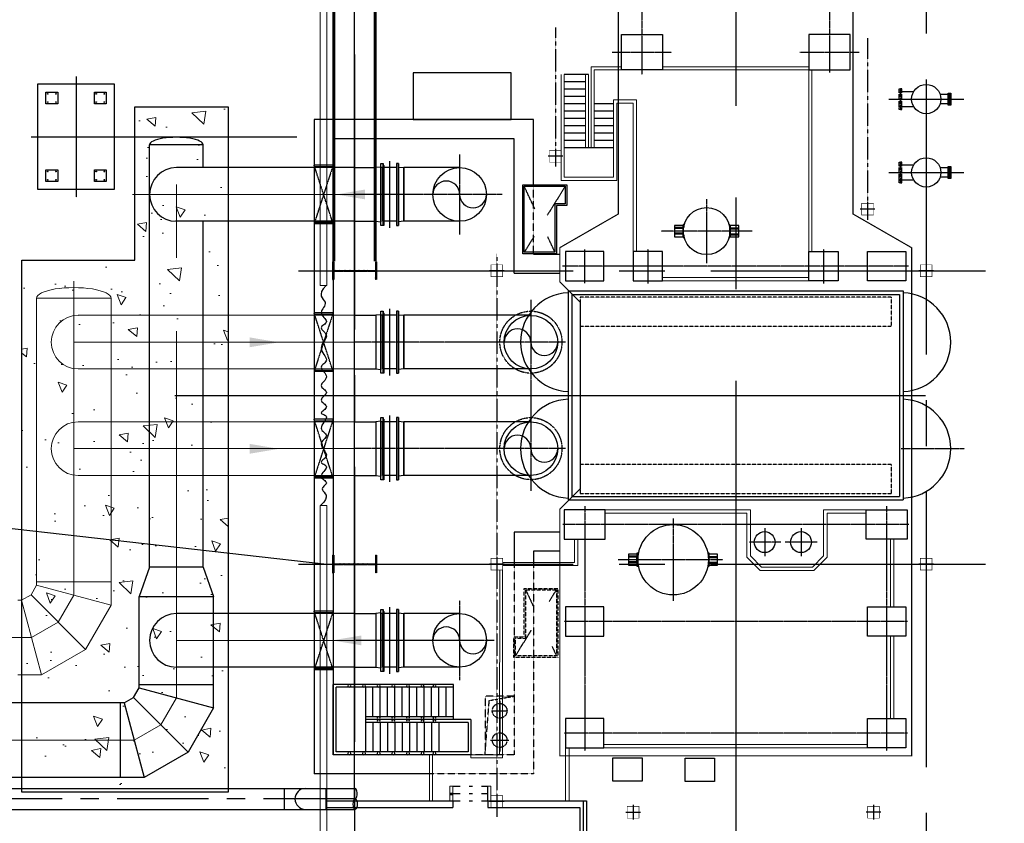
# Model space of a CAD drawing. Header units: inches. Extents: x -8998005 to 170525121, y -30058259 to 1575573.
# Tile 49 of 107: x -11422 to 22163, y 211666 to 239056. Entities that reach past the tile are written whole.
import ezdxf

# ---------------------------------------------------------------- set-up
doc = ezdxf.new("R2010")
doc.units = ezdxf.units.IN
doc.header["$LTSCALE"] = 5
doc.header["$MEASUREMENT"] = 0
for name, pattern in [('0', [0]), ('CENTER', [2, 1.25, -0.25, 0.25, -0.25]), ('CENTER2', [1.125, 0.75, -0.125, 0.125, -0.125]), ('DASHDOT', [1, 0.5, -0.25, 0, -0.25]), ('DASHED', [0.75, 0.5, -0.25]), ('GTCHAIN', [24, 16, -3.2, 1.6, -3.2]), ('HIDDEN', [0.375, 0.25, -0.125])]:
    doc.linetypes.add(name, pattern=pattern)
for name, color, linetype in [('0-7-COL', 2, 'CENTER'), ('ACW', 7, 'Continuous'), ('Aux_col', 1, 'Continuous'), ('BLDG', 3, 'Continuous'), ('CANAL', 4, 'Continuous'), ('CEN', 9, 'CENTER'), ('CENTER', 8, 'Continuous'), ('civil', 4, 'Continuous'), ('COL', 1, 'CENTER'), ('CW PIPE', 6, 'Continuous'), ('CWPIPE', 3, 'Continuous'), ('DIM', 7, 'Continuous'), ('Encasing', 36, 'Continuous'), ('EQP0', 1, 'Continuous'), ('EQUIP', 1, 'Continuous'), ('EQUPT', 4, '0'), ('GRID', 1, 'CENTER2'), ('HATCH', 8, 'Continuous'), ('PIPE', 1, 'Continuous'), ('PIPE LINE', 1, 'Continuous'), ('STR', 1, 'Continuous'), ('TG_Col', 2, 'Continuous')]:
    doc.layers.add(name, color=color, linetype=linetype)
doc.layers.add('wall', color=11, linetype='Continuous', lineweight=18)

# ---------------------------------------------------------------- blocks, each defined once
blk = doc.blocks.new('A$C5C0C65E7')
at = {"layer": 'Aux_col'}
for p, q in [((-125, 0), (125, 0)), ((0, 125), (0, -125))]:
    blk.add_line(p, q, dxfattribs=at)
at = {"layer": 'Aux_col', "const_width": 10, "flags": 128}
blk.add_lwpolyline([(-100, -100), (100, -100), (100, 100), (-100, 100)], close=True, dxfattribs=at)
blk = doc.blocks.new('A$C72AF697D')
at = {"layer": 'Aux_col', "xscale": 2, "yscale": 2, "zscale": 2}
blk.add_blockref('A$C5C0C65E7', (0, 0), dxfattribs=at)
blk = doc.blocks.new('A$C46F14D0A')
at = {"layer": 'Aux_col', "xscale": 2, "yscale": 2, "zscale": 2}
blk.add_blockref('A$C5C0C65E7', (0, 0), dxfattribs=at)
blk = doc.blocks.new('A$C2B282DB4')
at = {"layer": 'Aux_col'}
blk.add_blockref('A$C72AF697D', (0, 0), dxfattribs=at)
blk = doc.blocks.new('A$C04F01F62')
at = {"layer": 'DIM'}
blk.add_blockref('A$C2B282DB4', (0, 0), dxfattribs=at)
blk = doc.blocks.new('A$C45651DF3')
for p, q in [((1400, 0), (200, 0)), ((200, 0), (200, -4700)), ((1400, 0), (1400, -3600)), ((1300, -100), (300, -100)), ((300, -100), (300, -4600)), ((1300, -100), (1300, -3600)), ((1400, -600), (2600, -600)), ((1500, -600), (1500, -3600)), ((2500, -600), (2500, -4600)), ((2600, -600), (2600, -4700)), ((1500, -850), (2500, -850)), ((1300, -1100), (300, -1100)), ((1500, -1100), (2500, -1100)), ((1300, -1350), (300, -1350)), ((1300, -1600), (300, -1600)), ((1500, -1350), (2500, -1350)), ((1500, -1600), (2500, -1600)), ((1300, -1850), (300, -1850)), ((1500, -1850), (2500, -1850)), ((1300, -2100), (300, -2100)), ((1300, -2350), (300, -2350)), ((1500, -2100), (2500, -2100)), ((1500, -2350), (2500, -2350)), ((1300, -2600), (300, -2600)), ((1500, -2600), (2500, -2600)), ((1300, -2850), (300, -2850)), ((1500, -2850), (2500, -2850)), ((1300, -3100), (300, -3100)), ((1300, -3350), (300, -3350)), ((1500, -3100), (2500, -3100)), ((1500, -3350), (2500, -3350)), ((2500, -3600), (300, -3600)), ((200, -4700), (2600, -4700)), ((300, -4600), (2500, -4600))]:
    blk.add_line(p, q)
for centre in [(250, -1245), (1350, -1245), (1450, -1245), (2550, -1245), (250, -1650), (1350, -1650), (1450, -1650), (2550, -1650), (250, -2148), (1350, -2148), (1450, -2148), (2550, -2148), (250, -2648), (1350, -2648), (1450, -2648), (2550, -2648), (250, -3148), (1350, -3148), (1450, -3148), (2550, -3148), (250, -3648), (2550, -3648), (250, -4148), (2550, -4148)]:
    blk.add_circle(centre, 50)
blk = doc.blocks.new('A$C41E52089')
at = {"layer": 'COL'}
h = blk.add_hatch(dxfattribs=at)
h.set_pattern_fill('ANSI31', color=256, scale=100, style=0)
h.paths.add_polyline_path([(300, -710), (0, -710), (0, -750), (300, -750)])
h.paths.add_polyline_path([(0, -710), (-300, -710), (-300, -750), (0, -750)])
h.paths.add_polyline_path([(0, 0), (-13, 0), (-13, -710), (0, -710)])
h.paths.add_polyline_path([(0, 710), (-13, 710), (-13, 0), (0, 0)])
h.paths.add_polyline_path([(12, 0), (0, 0), (0, -710), (12, -710)])
h.paths.add_polyline_path([(12, 710), (0, 710), (0, 0), (12, 0)])
h.paths.add_polyline_path([(300, 750), (0, 750), (0, 710), (12, 710), (300, 710)])
h.paths.add_polyline_path([(0, 750), (-300, 750), (-300, 710), (0, 710)])
for p, q in [((-300, 750), (300, 750)), ((-300, 750), (-300, 710)), ((-300, 710), (300, 710)), ((-13, -710), (-13, 710)), ((12, -710), (12, 710)), ((300, 750), (300, 710)), ((-300, -710), (300, -710)), ((-300, -750), (-300, -710)), ((-300, -750), (300, -750)), ((300, -750), (300, -710))]:
    blk.add_line(p, q, dxfattribs=at)
at = {"layer": 'COL', "color": 2}
for p, q in [((0, -790), (0, 790)), ((123, 0), (-123, 0))]:
    blk.add_line(p, q, dxfattribs=at)
blk = doc.blocks.new('2')
at = {"layer": 'CENTER'}
for p, q in [((59380, 102696), (59380, 103247)), ((60380, 102660), (60380, 103284)), ((59041, 102972), (60771, 102972))]:
    blk.add_line(p, q, dxfattribs=at)
at = {"layer": 'EQP0', "linetype": 'DASHED'}
for p, q in [((58880, 103472), (58880, 102472)), ((59030, 102617), (58880, 103472)), ((58880, 102472), (60880, 102472)), ((60880, 102472), (59030, 102617))]:
    blk.add_line(p, q, dxfattribs=at)
for centre in [(59380, 102972), (60380, 102972)]:
    blk.add_circle(centre, 250, dxfattribs=at)
blk = doc.blocks.new('Single TG')
at = {"color": 2, "linetype": 'CENTER'}
for p, q in [((26065, -18350), (26065, -16199)), ((19850, -18105), (19850, -21599)), ((19850, -18105), (19850, -21599)), ((28650, -18099), (28650, -29900)), ((31960, -18137), (31960, -29847)), ((35760, -18137), (35760, -29847)), ((28029, -18850), (36361, -18850)), ((12550, -21812), (12550, -19788)), ((4999, -20800), (13240, -20800)), ((19261, -21000), (20439, -21000)), ((29250, -21226), (29250, -22316)), ((19850, -21608), (19850, -29911)), ((28770, -21770), (29731, -21770)), ((29250, -22455), (29250, -23545)), ((28770, -23000), (29731, -23000)), ((18650, -23439), (18650, -26540)), ((29850, -24437), (29850, -28005)), ((17558, -24990), (19742, -24990)), ((12550, -28212), (12550, -26188)), ((28443, -26130), (31257, -26130)), ((4999, -27200), (13308, -27200)), ((19261, -27000), (20439, -27000)), ((20420, -29150), (19280, -29150)), ((28029, -29150), (36361, -29150)), ((22435, -29800), (22435, -37000)), ((26065, -29800), (26065, -37000)), ((20993, -30985), (27507, -30985)), ((17400, -31965), (17400, -37000)), ((32600, -32233), (32600, -37000)), ((16039, -33415), (18761, -33415)), ((31239, -33415), (33961, -33415)), ((16400, -37730), (18400, -38380)), ((18400, -37730), (16400, -38380)), ((21435, -37730), (23435, -38380)), ((23435, -37730), (21435, -38380)), ((25065, -37730), (27065, -38380)), ((27065, -37730), (25065, -38380)), ((31600, -37730), (33600, -38380)), ((33600, -37730), (31600, -38380))]:
    blk.add_line(p, q, dxfattribs=at)
at = {"color": 7}
for p, q in [((20690, -18288), (27810, -18288)), ((20690, -29713), (20690, -18288)), ((20810, -18413), (27690, -18413)), ((20810, -29588), (20810, -18413)), ((27690, -29588), (27690, -18413)), ((27810, -29713), (27810, -18288)), ((20690, -29713), (27810, -29713)), ((20810, -29588), (27690, -29588))]:
    blk.add_line(p, q, dxfattribs=at)
at = {"color": 2, "linetype": 'CENTER', "ltscale": 2500}
blk.add_line((-1250, -24000), (40000, -24000), dxfattribs=at)
at = {"color": 2}
for p, q in [((14310, -28165), (14310, -28825)), ((14560, -28165), (14560, -28825)), ((14810, -28165), (14810, -28825)), ((15060, -28165), (15060, -28825)), ((15310, -28165), (15310, -28825)), ((15560, -28165), (15560, -28825)), ((15810, -28165), (15810, -29850)), ((13310, -29025), (13310, -29850)), ((13560, -29125), (13560, -29850)), ((13810, -29125), (13810, -29850)), ((14060, -29125), (14060, -29850)), ((14310, -29125), (14310, -29850)), ((14560, -29125), (14560, -29850)), ((14810, -29125), (14810, -29850)), ((15060, -29125), (15060, -29850)), ((15310, -29125), (15310, -29850)), ((15560, -29125), (15560, -29850))]:
    blk.add_line(p, q, dxfattribs=at)
at = {"color": 3}
for p, q in [((38065, -29085), (39800, -29085)), ((38065, -32450), (38065, -29085)), ((38295, -29315), (39800, -29315)), ((38295, -32450), (38295, -29315)), ((38065, -32450), (38295, -32450)), ((38065, -37940), (38065, -33650)), ((38065, -33650), (38295, -33650)), ((38295, -37940), (38295, -33650))]:
    blk.add_line(p, q, dxfattribs=at)
at = {"flags": 128}
for points in [[(18551, -23890), (18460, -23890), (18460, -24190), (18551, -24190)], [(18576, -24190), (18576, -23890), (18551, -23890), (18551, -24190), (18576, -24190)], [(18749, -23890), (18576, -23890)], [(18774, -24190), (18774, -23890), (18749, -23890), (18749, -24190), (18774, -24190)], [(18774, -24190), (18839, -24190), (18839, -23890), (18774, -23890)], [(18635, -24194), (18430, -24194), (18430, -24221)], [(18513, -24194), (18513, -24190)], [(18576, -24190), (18749, -24190)], [(18870, -24221), (18870, -24194), (18665, -24194)], [(18786, -24194), (18786, -24190)], [(29752, -24616), (29661, -24616), (29661, -24899)], [(29777, -24899), (29777, -24616), (29752, -24616), (29752, -24899), (29777, -24899)], [(29949, -24616), (29777, -24616)], [(29974, -24899), (29974, -24616), (29949, -24616), (29949, -24899), (29974, -24899)], [(30040, -24899), (30040, -24616), (29974, -24616)], [(29752, -24899), (29630, -24899), (29630, -24929), (29708, -24929)], [(29949, -24899), (29777, -24899)], [(29993, -24929), (30070, -24929), (30070, -24899), (29974, -24899)], [(18522, -25756), (18429, -25756), (18429, -25786), (18635, -25786)], [(18526, -25790), (18460, -25790), (18460, -26090), (18526, -26090)], [(18526, -25790), (18526, -26090), (18551, -26090), (18551, -25790), (18526, -25790)], [(18723, -25790), (18551, -25790)], [(18665, -25786), (18869, -25786), (18869, -25756), (18778, -25756)], [(18723, -25790), (18723, -26090), (18748, -26090), (18748, -25790), (18723, -25790)], [(18748, -26090), (18839, -26090), (18839, -25790), (18748, -25790)], [(18551, -26090), (18723, -26090)], [(29708, -27340), (29630, -27340), (29630, -27371), (29727, -27371)], [(29661, -27371), (29661, -27653), (29727, -27653)], [(29672, -27333), (29672, -27340)], [(29727, -27371), (29727, -27653), (29752, -27653), (29752, -27371), (29727, -27371)], [(29924, -27371), (29752, -27371)], [(29924, -27371), (29924, -27653), (29949, -27653), (29949, -27371), (29924, -27371)], [(29949, -27371), (30070, -27371), (30070, -27340), (29993, -27340)], [(29949, -27653), (30040, -27653), (30040, -27371)], [(30028, -27333), (30028, -27340)], [(29752, -27653), (29924, -27653)]]:
    blk.add_lwpolyline(points, dxfattribs=at)
at = {"linetype": 'GTCHAIN', "flags": 128}
blk.add_lwpolyline([(30000, -24929), (30000, -24930)], dxfattribs=at)
for centre, radius in [((29250, -21771), 356), ((29250, -23011), 356), ((18650, -24990), 800), ((29850, -26130), 1200)]:
    blk.add_circle(centre, radius)
at = {"linetype": 'HIDDEN'}
for centre in [(22435, -30985), (26065, -30985)]:
    blk.add_circle(centre, 1058, dxfattribs=at)
at = {"color": 4}
for centre in [(22435, -30985), (26065, -30985)]:
    blk.add_circle(centre, 914, dxfattribs=at)
at = {"color": 7}
for centre, start, end in [((22435, -18350), 2.1257, 177.8743), ((26065, -18350), 2.1257, 177.8743), ((22435, -29650), 182.1257, 357.8743), ((26065, -29650), 182.1257, 357.8743)]:
    blk.add_arc(centre, 1685, start, end, dxfattribs=at)
at = {"color": 4}
for centre, start, end in [((22435, -30528), 270, 90), ((26065, -30528), 270, 90), ((22435, -31442), 90, 270), ((26065, -31442), 90, 270)]:
    blk.add_arc(centre, 457, start, end, dxfattribs=at)
at = {"layer": '0-7-COL', "linetype": 'CENTER2', "ltscale": 4}
for p, q in [((24250, -43128), (24250, -17522)), ((17122, -29813), (18111, -30428)), ((19372, -30163), (18842, -30410)), ((31276, -30360), (30878, -30113)), ((32806, -30263), (33128, -30113)), ((17890, -30854), (17122, -31213)), ((18837, -30880), (19372, -31213)), ((30878, -31163), (31431, -30905)), ((33128, -31513), (32254, -30969)), ((15435, -48033), (15435, -38964)), ((13375, -46500), (17495, -46500))]:
    blk.add_line(p, q, dxfattribs=at)
at = {"layer": 'Aux_col', "color": 0}
blk.add_lwpolyline([(13250, -35000), (14850, -35000), (14850, -31654), (13250, -31654)], close=True, dxfattribs=at)
at = {"layer": 'BLDG'}
for p, q in [((16403, -36015), (16411, -36001)), ((16411, -36001), (18458, -36001)), ((18458, -36001), (18458, -36029)), ((21438, -36015), (21446, -36001)), ((21446, -36001), (23493, -36001)), ((23493, -36001), (23493, -36029)), ((25068, -36015), (25076, -36001)), ((25076, -36001), (27123, -36001)), ((27123, -36001), (27123, -36029)), ((31603, -36015), (31611, -36001)), ((31611, -36001), (33658, -36001)), ((33658, -36001), (33658, -36029))]:
    blk.add_line(p, q, dxfattribs=at)
at = {"layer": 'BLDG', "flags": 128}
for points in [[(17400, -35127), (17400, -35131)], [(18458, -35571), (18458, -35501), (16342, -35501), (16342, -35571), (18458, -35571)], [(16342, -35501), (18458, -35501)], [(16342, -35571), (18458, -35571)], [(16466, -35501), (16485, -35321), (18315, -35321), (18334, -35501)], [(16466, -35501), (18334, -35501)], [(18334, -35501), (16466, -35501)], [(18315, -35321), (16485, -35321)], [(18315, -35321), (16485, -35321)], [(16485, -35571), (16485, -36099)], [(18315, -35571), (18315, -36001)], [(23493, -35571), (23493, -35501), (21377, -35501), (21377, -35571), (23493, -35571)], [(21377, -35501), (23493, -35501)], [(21377, -35571), (23493, -35571)], [(21501, -35501), (21520, -35321), (23349, -35321), (23369, -35501)], [(21501, -35501), (23369, -35501)], [(23369, -35501), (21501, -35501)], [(23349, -35321), (21520, -35321)], [(23349, -35321), (21520, -35321)], [(21520, -35571), (21520, -36099)], [(23349, -35571), (23349, -36001)], [(27123, -35571), (27123, -35501), (25007, -35501), (25007, -35571), (27123, -35571)], [(25007, -35501), (27123, -35501)], [(25007, -35571), (27123, -35571)], [(25131, -35501), (25150, -35321), (26979, -35321), (26999, -35501)], [(25131, -35501), (26999, -35501)], [(26999, -35501), (25131, -35501)], [(26979, -35321), (25150, -35321)], [(26979, -35321), (25150, -35321)], [(25150, -35571), (25150, -36099)], [(26979, -35571), (26979, -36001)], [(33658, -35571), (33658, -35501), (31542, -35501), (31542, -35571), (33658, -35571)], [(31542, -35501), (33658, -35501)], [(31542, -35571), (33658, -35571)], [(31666, -35501), (31685, -35321), (33514, -35321), (33534, -35501)], [(31666, -35501), (33534, -35501)], [(33534, -35501), (31666, -35501)], [(33514, -35321), (31685, -35321)], [(33514, -35321), (31685, -35321)], [(31685, -35571), (31685, -36099)], [(33514, -35571), (33514, -36001)], [(18458, -36029), (16342, -36029)], [(18458, -36029), (18458, -36099), (16342, -36099), (16342, -36029), (18458, -36029)], [(18458, -36099), (16342, -36099)], [(16403, -36001), (16400, -36001)], [(16400, -36029), (16400, -36001), (16403, -36001)], [(16400, -36029), (18400, -36029)], [(18400, -36029), (16400, -36029)], [(16403, -36001), (16403, -36015)], [(16411, -36001), (18315, -36001)], [(16411, -36001), (18315, -36001)], [(18334, -36099), (16466, -36099), (18334, -36099)], [(16466, -36099), (16485, -36279), (18314, -36279), (18334, -36099)], [(16485, -36029), (16485, -36033), (18315, -36033), (18315, -36029), (16485, -36029), (18315, -36029)], [(18315, -36033), (16485, -36033)], [(23493, -36029), (21377, -36029)], [(23493, -36029), (23493, -36099), (21377, -36099), (21377, -36029), (23493, -36029)], [(23493, -36099), (21377, -36099)], [(21438, -36001), (21435, -36001)], [(21435, -36029), (21435, -36001), (21438, -36001)], [(21435, -36029), (23435, -36029)], [(23435, -36029), (21435, -36029)], [(21438, -36001), (21438, -36015)], [(21446, -36001), (23349, -36001)], [(21446, -36001), (23349, -36001)], [(23369, -36099), (21501, -36099), (23369, -36099)], [(21501, -36099), (21520, -36279), (23349, -36279), (23369, -36099)], [(21520, -36029), (21520, -36033), (23349, -36033), (23349, -36029), (21520, -36029), (23349, -36029)], [(23349, -36033), (21520, -36033)], [(27123, -36029), (25007, -36029)], [(27123, -36029), (27123, -36099), (25007, -36099), (25007, -36029), (27123, -36029)], [(27123, -36099), (25007, -36099)], [(25068, -36001), (25065, -36001)], [(25065, -36029), (25065, -36001), (25068, -36001)], [(25065, -36029), (27065, -36029)], [(27065, -36029), (25065, -36029)], [(25068, -36001), (25068, -36015)], [(25076, -36001), (26979, -36001)], [(25076, -36001), (26979, -36001)], [(26999, -36099), (25131, -36099), (26999, -36099)], [(25131, -36099), (25150, -36279), (26979, -36279), (26999, -36099)], [(25150, -36029), (25150, -36033), (26979, -36033), (26979, -36029), (25150, -36029), (26979, -36029)], [(26979, -36033), (25150, -36033)], [(33658, -36029), (31542, -36029)], [(33658, -36029), (33658, -36099), (31542, -36099), (31542, -36029), (33658, -36029)], [(33658, -36099), (31542, -36099)], [(31603, -36001), (31600, -36001)], [(31600, -36029), (31600, -36001), (31603, -36001)], [(31600, -36029), (33600, -36029)], [(33600, -36029), (31600, -36029)], [(31603, -36001), (31603, -36015)], [(31611, -36001), (33514, -36001)], [(31611, -36001), (33514, -36001)], [(33534, -36099), (31666, -36099), (33534, -36099)], [(31666, -36099), (31685, -36279), (33514, -36279), (33534, -36099)], [(31685, -36029), (31685, -36033), (33514, -36033), (33514, -36029), (31685, -36029), (33514, -36029)], [(33514, -36033), (31685, -36033)], [(16485, -36279), (18314, -36279)], [(21520, -36279), (23349, -36279)], [(25150, -36279), (26979, -36279)], [(31685, -36279), (33514, -36279)]]:
    blk.add_lwpolyline(points, dxfattribs=at)
at = {"layer": 'CENTER'}
for p, q in [((14150, -18780), (14150, -16220)), ((16650, -18780), (16650, -16220)), ((18536, -35800), (16264, -35800)), ((23571, -35800), (21299, -35800)), ((27201, -35800), (24929, -35800)), ((33736, -35800), (31464, -35800))]:
    blk.add_line(p, q, dxfattribs=at)
at = {"layer": 'civil', "color": 1}
for points in [[(13910, -45475), (14310, -45475), (14310, -45875), (13910, -45875)], [(16560, -45475), (16960, -45475), (16960, -45875), (16560, -45875)], [(13910, -47125), (14310, -47125), (14310, -47525), (13910, -47525)], [(16560, -47125), (16960, -47125), (16960, -47525), (16560, -47525)]]:
    blk.add_lwpolyline(points, close=True, dxfattribs=at)
for centre in [(13970, -45535), (14250, -45535), (16620, -45535), (16900, -45535), (13970, -45815), (14250, -45815), (16620, -45815), (16900, -45815), (13970, -47185), (14250, -47185), (16620, -47185), (16900, -47185), (13970, -47465), (14250, -47465), (16620, -47465), (16900, -47465)]:
    blk.add_circle(centre, 12, dxfattribs=at)
at = {"layer": 'CW PIPE', "color": 4, "linetype": 'Continuous'}
for p, q in [((21520, -30985), (21520, -35321)), ((23349, -30985), (23349, -35321)), ((25150, -30985), (25150, -35321)), ((26979, -30985), (26979, -35321)), ((21520, -37000), (21520, -36279)), ((23349, -37000), (23349, -36279)), ((25150, -37000), (25150, -36279)), ((26979, -37000), (26979, -36279))]:
    blk.add_line(p, q, dxfattribs=at)
at = {"layer": 'DIM'}
for points in [[(19350, -18200), (20350, -18200), (20350, -19500), (19350, -19500)], [(28150, -18150), (29150, -18150), (29150, -19550), (28150, -19550)], [(31460, -18200), (32460, -18200), (32460, -19500), (31460, -19500)], [(35260, -18200), (36260, -18200), (36260, -19500), (35260, -19500)], [(11950, -21500), (13150, -21500), (13150, -20100), (11950, -20100)], [(19350, -20500), (20350, -20500), (20350, -21500), (19350, -21500)], [(11950, -26500), (13150, -26500), (13150, -27900), (11950, -27900)], [(19350, -27500), (20350, -27500), (20350, -26500), (19350, -26500)], [(19350, -29800), (20350, -29800), (20350, -28500), (19350, -28500)], [(28150, -29850), (29150, -29850), (29150, -28450), (28150, -28450)], [(31460, -29800), (32460, -29800), (32460, -28500), (31460, -28500)], [(35260, -29800), (36260, -29800), (36260, -28500), (35260, -28500)]]:
    blk.add_lwpolyline(points, close=True, dxfattribs=at)
at = {"layer": 'EQP0'}
for p, q in [((13988, -16754), (13988, -17027)), ((14004, -16665), (14328, -16665)), ((14004, -16709), (14328, -16709)), ((14312, -16754), (14312, -17027)), ((16488, -16754), (16488, -17027)), ((16504, -16665), (16828, -16665)), ((16504, -16709), (16828, -16709)), ((16812, -16754), (16812, -17027)), ((19432, -30900), (19432, -30000)), ((20082, -31550), (20082, -30000)), ((28910, -30000), (28910, -31550)), ((29560, -30000), (29560, -30900)), ((14850, -30900), (14850, -38380)), ((17072, -30900), (14850, -30900)), ((19432, -30900), (19422, -30900)), ((29560, -30900), (29950, -30900)), ((20082, -31550), (15500, -31550)), ((15500, -31550), (15500, -37730)), ((28910, -31550), (29950, -31550)), ((36500, -34438), (36500, -37730)), ((37150, -34438), (37150, -38380)), ((15500, -37730), (36500, -37730)), ((16400, -37730), (16400, -38380)), ((16400, -37730), (16400, -38380)), ((16450, -38380), (16450, -37730)), ((18350, -38380), (18350, -37730)), ((18400, -37730), (18400, -38380)), ((18400, -37730), (18400, -38380)), ((21435, -37730), (21435, -38380)), ((21435, -37730), (21435, -38380)), ((21485, -38380), (21485, -37730)), ((23385, -38380), (23385, -37730)), ((23435, -37730), (23435, -38380)), ((23435, -37730), (23435, -38380)), ((25065, -37730), (25065, -38380)), ((25115, -38380), (25115, -37730)), ((27015, -38380), (27015, -37730)), ((27065, -37730), (27065, -38380)), ((31600, -37730), (31600, -38380)), ((31600, -37730), (31600, -38380)), ((31650, -38380), (31650, -37730)), ((33550, -38380), (33550, -37730)), ((33600, -37730), (33600, -38380)), ((33600, -37730), (33600, -38380)), ((14850, -38380), (37150, -38380))]:
    blk.add_line(p, q, dxfattribs=at)
at = {"layer": 'EQP0', "color": 1, "linetype": 'HIDDEN'}
for p, q in [((20900, -18700), (20900, -29300)), ((20900, -18700), (21900, -18700)), ((21900, -18700), (21900, -29300)), ((26600, -18700), (27600, -18700)), ((26600, -18700), (26600, -29300)), ((27600, -18700), (27600, -29300)), ((20900, -29300), (21900, -29300)), ((26600, -29300), (27600, -29300))]:
    blk.add_line(p, q, dxfattribs=at)
at = {"layer": 'EQP0', "linetype": 'HIDDEN', "ltscale": 2}
for p, q in [((19422, -30900), (17072, -30900)), ((29950, -30900), (37150, -30900)), ((37150, -30900), (37150, -34438)), ((29950, -31550), (36500, -31550)), ((36500, -31550), (36500, -34438))]:
    blk.add_line(p, q, dxfattribs=at)
at = {"layer": 'EQP0'}
for points in [[(13947, -16665), (14353, -16665), (14353, -16709), (13947, -16709)], [(13947, -16709), (14353, -16709), (14353, -16754), (13947, -16754)], [(16447, -16665), (16853, -16665), (16853, -16709), (16447, -16709)], [(16447, -16709), (16853, -16709), (16853, -16754), (16447, -16754)], [(37413, -25722), (36613, -25722), (36613, -24722), (37413, -24722)], [(37399, -28188), (36599, -28188), (36599, -27188), (37399, -27188)], [(13635, -45200), (17235, -45200), (17235, -47800), (13635, -47800)]]:
    blk.add_lwpolyline(points, close=True, dxfattribs=at)
for centre in [(14150, -17500), (16650, -17500)]:
    blk.add_circle(centre, 500, dxfattribs=at)
at = {"layer": 'EQP0', "color": 3, "linetype": 'ByBlock'}
for points in [[(17567, -36638), (17233, -36638), (17400, -37638)], [(32767, -36772), (32433, -36772), (32600, -37772)], [(22273, -40577), (22607, -40577), (22440, -39577)], [(25903, -40577), (26237, -40577), (26070, -39577)]]:
    blk.add_solid(points, dxfattribs=at)
at = {"layer": 'EQUIP'}
for p, q in [((17072, -31263), (17072, -29763)), ((17072, -29763), (17772, -29763)), ((17122, -31213), (17122, -29813)), ((17122, -29813), (17722, -29813)), ((17722, -29813), (17722, -30163)), ((17772, -29763), (17772, -30113)), ((17722, -30163), (19372, -30163)), ((17772, -30113), (19422, -30113)), ((19372, -30163), (19372, -31213)), ((19422, -30113), (19422, -31263)), ((19372, -31213), (17122, -31213)), ((19422, -31263), (17072, -31263))]:
    blk.add_line(p, q, dxfattribs=at)
at = {"layer": 'EQUIP', "linetype": 'HIDDEN'}
for p, q in [((30828, -30063), (33178, -30063)), ((30828, -31213), (30828, -30063)), ((30878, -30113), (33128, -30113)), ((30878, -31163), (30878, -30113)), ((33128, -30113), (33128, -31513)), ((33178, -30063), (33178, -31563)), ((32478, -31213), (30828, -31213)), ((32528, -31163), (30878, -31163)), ((32478, -31563), (32478, -31213)), ((32528, -31513), (32528, -31163)), ((33178, -31563), (32478, -31563)), ((33128, -31513), (32528, -31513))]:
    blk.add_line(p, q, dxfattribs=at)
at = {"layer": 'EQUPT', "linetype": 'Continuous', "const_width": 40, "flags": 128}
blk.add_lwpolyline([(36535, -18000), (19215, -18000), (18065, -20000), (4910, -20000), (4910, -28000), (18065, -28000), (19215, -30000), (20375, -30000), (21075, -29300), (27425, -29300), (28125, -30000), (36535, -30000), (36535, -18000)], dxfattribs=at)
at = {"layer": 'GRID', "linetype": 'CENTER2', "ltscale": 2500}
for p, q in [((30000, -38914), (30000, 6340)), ((20000, -38914), (20000, 1010)), ((-583, -17500), (60000, -17500)), ((-1437, -37000), (60000, -37000))]:
    blk.add_line(p, q, dxfattribs=at)
at = {"layer": 'GRID', "linetype": 'CENTER2', "ltscale": 2}
for p, q in [((12078, -19500), (18267, -19500)), ((11711, -30150), (16451, -30150)), ((19422, -32150), (38612, -32150))]:
    blk.add_line(p, q, dxfattribs=at)
at = {"layer": 'GRID', "linetype": 'CENTER2', "ltscale": 4}
blk.add_line((38065, -29200), (50991, -29200), dxfattribs=at)
at = {"layer": 'HATCH', "const_width": 50}
blk.add_lwpolyline([(37836, -33725, 1), (37836, -33675, 1)], format="xyb", close=True, dxfattribs=at)
at = {"layer": 'PIPE'}
blk.add_lwpolyline([(20500, -37963), (20615, -38068), (20713, -38125), (20796, -38143), (20867, -38134), (20927, -38105), (20980, -38068), (21029, -38032), (21074, -38007), (21119, -38000), (21164, -38009), (21208, -38029), (21252, -38056), (21296, -38086), (21339, -38112), (21383, -38132), (21425, -38139), (21468, -38132), (21510, -38112), (21550, -38083), (21590, -38051), (21628, -38018), (21665, -37990), (21699, -37970), (21732, -37962), (21762, -37970), (21790, -37990), (21817, -38018), (21842, -38051), (21868, -38083), (21893, -38112), (21919, -38132), (21946, -38139), (21975, -38132), (22006, -38112), (22038, -38083), (22073, -38051), (22109, -38018), (22148, -37990), (22188, -37970), (22231, -37962), (22275, -37970), (22322, -37990), (22370, -38018), (22421, -38051), (22472, -38083), (22525, -38112), (22578, -38132), (22633, -38139), (22688, -38132), (22743, -38112), (22797, -38083), (22851, -38051), (22902, -38018), (22950, -37990), (22996, -37970), (23037, -37962), (23074, -37970), (23108, -37990), (23139, -38018), (23168, -38051), (23197, -38083), (23226, -38112), (23256, -38132), (23288, -38139), (23323, -38132), (23361, -38112), (23401, -38083), (23442, -38051), (23485, -38018), (23528, -37990), (23571, -37970), (23614, -37962), (23656, -37970), (23697, -37990), (23736, -38018), (23775, -38051), (23812, -38083), (23848, -38112), (23882, -38132), (23915, -38139), (23946, -38132), (23975, -38112), (24004, -38083), (24032, -38051), (24060, -38018), (24089, -37990), (24118, -37970), (24148, -37962), (24179, -37970), (24211, -37990), (24244, -38018), (24277, -38051), (24310, -38083), (24343, -38112), (24376, -38132), (24407, -38139), (24437, -38132), (24466, -38112), (24494, -38083), (24521, -38051), (24549, -38018), (24577, -37990), (24605, -37970), (24635, -37962), (24665, -37970), (24696, -37990), (24727, -38018), (24757, -38051), (24785, -38083), (24811, -38112), (24835, -38132), (24854, -38139), (24870, -38132), (24882, -38112), (24894, -38083), (24906, -38051), (24919, -38018), (24936, -37990), (24958, -37970), (24987, -37962), (25023, -37970), (25066, -37990), (25113, -38018), (25164, -38051), (25216, -38083), (25267, -38112), (25317, -38132), (25363, -38139), (25404, -38132), (25441, -38112), (25474, -38083), (25505, -38051), (25533, -38018), (25562, -37990), (25590, -37970), (25619, -37962), (25650, -37970), (25682, -37990), (25717, -38018), (25753, -38051), (25791, -38083), (25831, -38112), (25873, -38132), (25916, -38139), (25961, -38132), (26008, -38112), (26054, -38083), (26101, -38051), (26148, -38018), (26193, -37990), (26237, -37970), (26279, -37962), (26318, -37970), (26355, -37990), (26389, -38018), (26420, -38051), (26450, -38083), (26476, -38112), (26501, -38132), (26523, -38139), (26543, -38132), (26562, -38112), (26581, -38083), (26599, -38051), (26619, -38018), (26641, -37990), (26666, -37970), (26694, -37962), (26727, -37970), (26763, -37990), (26801, -38018), (26842, -38051), (26883, -38083), (26923, -38112), (26963, -38132), (27001, -38139), (27035, -38132), (27067, -38112), (27097, -38083), (27126, -38051), (27153, -38018), (27179, -37990), (27205, -37970), (27231, -37962), (27258, -37970), (27285, -37989), (27313, -38016), (27343, -38045), (27373, -38072), (27405, -38093), (27438, -38102), (27473, -38095), (27510, -38070), (27552, -38034), (27599, -37998), (27654, -37971), (27720, -37965), (27798, -37988), (27890, -38052), (28000, -38166)], dxfattribs=at)
at = {"layer": 'PIPE LINE'}
for p, q in [((13896, -18337), (13896, -17931)), ((14404, -18337), (14404, -17931)), ((16396, -18337), (16396, -17931)), ((16904, -18337), (16904, -17931))]:
    blk.add_line(p, q, dxfattribs=at)
at = {"layer": 'PIPE LINE', "linetype": 'Continuous'}
for p, q in [((16486, -33415), (16485, -35321)), ((18315, -33415), (18314, -35321)), ((31685, -33415), (31685, -35321)), ((33514, -33415), (33514, -35321)), ((16485, -37000), (16485, -36279)), ((18314, -37000), (18314, -36279)), ((31685, -37000), (31685, -36279)), ((33514, -37000), (33514, -36279))]:
    blk.add_line(p, q, dxfattribs=at)
at = {"layer": 'PIPE LINE', "linetype": 'GTCHAIN', "flags": 128}
for points in [[(14499, -18377), (14499, -18337), (13801, -18337), (13801, -18377), (14499, -18377)], [(14499, -18383), (14499, -18423), (13801, -18423), (13801, -18383), (14499, -18383)], [(14443, -18377), (14443, -18380), (13858, -18380), (13858, -18377)], [(14443, -18383), (14443, -18380), (13858, -18380), (13858, -18383)], [(16999, -18377), (16999, -18337), (16301, -18337), (16301, -18377), (16999, -18377)], [(16999, -18383), (16999, -18423), (16301, -18423), (16301, -18383), (16999, -18383)], [(16943, -18377), (16943, -18380), (16358, -18380), (16358, -18377)], [(16943, -18383), (16943, -18380), (16358, -18380), (16358, -18383)]]:
    blk.add_lwpolyline(points, dxfattribs=at)
at = {"layer": 'PIPE LINE', "linetype": 'Continuous'}
for centre in [(17400, -33415), (32600, -33415)]:
    blk.add_circle(centre, 914, dxfattribs=at)
for centre, start, end in [((17400, -32958), 270, 90), ((32600, -32958), 270, 90), ((17400, -33872), 90, 270), ((32600, -33872), 90, 270)]:
    blk.add_arc(centre, 457, start, end, dxfattribs=at)
at = {"layer": 'STR'}
for p, q in [((38065, -32450), (37565, -32450)), ((37565, -32670), (37565, -32450)), ((37815, -32670), (37815, -32450)), ((38065, -32670), (38065, -32450)), ((37565, -33087), (37565, -32981)), ((37815, -33087), (37815, -32981)), ((38065, -33087), (38065, -32981)), ((37565, -33650), (37565, -33398)), ((37815, -33650), (37815, -33398)), ((38065, -33650), (38065, -33398))]:
    blk.add_line(p, q, dxfattribs=at)
at = {"layer": 'STR', "color": 7, "linetype": 'DASHDOT', "const_width": 100}
for points in [[(10325, -36296), (19675, -36296)], [(10325, -37704), (19675, -37704)]]:
    blk.add_lwpolyline(points, dxfattribs=at)
at = {"layer": 'wall'}
for p, q in [((31460, -18600), (29150, -18600)), ((31460, -18715), (29150, -18715)), ((35132, -18600), (32460, -18600)), ((35157, -18715), (32460, -18715)), ((35260, -18600), (35132, -18600)), ((35260, -18715), (35157, -18715)), ((28150, -19550), (28150, -21000)), ((28265, -19550), (28265, -20885)), ((36145, -19500), (36145, -28500)), ((36260, -19500), (36260, -28500)), ((28150, -21000), (29720, -21000)), ((28265, -20885), (29768, -20885)), ((29720, -21000), (30100, -21380)), ((29768, -20885), (30215, -21332)), ((19350, -21400), (13150, -21400)), ((20350, -26500), (20350, -21400)), ((30100, -21380), (30100, -23120)), ((30215, -21332), (30215, -23168)), ((13050, -21500), (13050, -26500)), ((19350, -21500), (13150, -21500)), ((13150, -21500), (13150, -28825)), ((20235, -26500), (20235, -21500)), ((29720, -23500), (30100, -23120)), ((29768, -23615), (30215, -23168)), ((28150, -23500), (29720, -23500)), ((28150, -28450), (28150, -23500)), ((28265, -23615), (29768, -23615)), ((28265, -28450), (28265, -23615)), ((14170, -27385), (19350, -27385)), ((14170, -27385), (14170, -28165)), ((14285, -27500), (19350, -27500)), ((14285, -27500), (14285, -28050)), ((13050, -27900), (13050, -28925)), ((16810, -28165), (14170, -28165)), ((16925, -28050), (14285, -28050)), ((16810, -28165), (16810, -29850)), ((16925, -28050), (16925, -29950)), ((15810, -28825), (13150, -28825)), ((15810, -28925), (13050, -28925)), ((15810, -29025), (13310, -29025)), ((15810, -29125), (13310, -29125)), ((29150, -29385), (30050, -29385)), ((29150, -29500), (29950, -29500)), ((29950, -29500), (29950, -31950)), ((30050, -29385), (30050, -31950)), ((16810, -29850), (13310, -29850)), ((36260, -29685), (38065, -29685)), ((36260, -29800), (38065, -29800)), ((16925, -29950), (13310, -29950)), ((30200, -31950), (36600, -31953)), ((36500, -32053), (30200, -32050)), ((36500, -33030), (36500, -32053)), ((36600, -33030), (36600, -31953)), ((38065, -32350), (37565, -32350)), ((37565, -32450), (37565, -32350)), ((38065, -32450), (37565, -32449)), ((36500, -33030), (36600, -33030)), ((38065, -33650), (37565, -33651)), ((37565, -33650), (37565, -33750)), ((38065, -33750), (37565, -33750)), ((36500, -34338), (36500, -34438)), ((38065, -34338), (36500, -34338)), ((38065, -34438), (36500, -34438)), ((20500, -37940), (9885, -37940)), ((20500, -37940), (20500, -38170)), ((60000, -37940), (28000, -37940)), ((28000, -38170), (28000, -37940)), ((20500, -38170), (10115, -38170)), ((60000, -38170), (28000, -38170))]:
    blk.add_line(p, q, dxfattribs=at)
at = {"layer": 'Aux_col'}
blk.add_blockref('A$C72AF697D', (30000, -17500), dxfattribs=at)
at = {"layer": 'Aux_col', "xscale": 2, "yscale": 2, "zscale": 2}
blk.add_blockref('A$C5C0C65E7', (16100, -30150), dxfattribs=at)
at = {"layer": 'COL'}
for p in [(20000, -37000), (30000, -37000)]:
    blk.add_blockref('A$C41E52089', p, dxfattribs=at)
at = {"layer": 'DIM'}
for name, p in [('A$C04F01F62', (20000, -17500)), ('A$C46F14D0A', (38460, -19300)), ('A$C2B282DB4', (17900, -19500)), ('2', (-24380, -135022)), ('A$C46F14D0A', (20000, -32150)), ('A$C46F14D0A', (30000, -32150)), ('A$C46F14D0A', (38095, -32150))]:
    blk.add_blockref(name, p, dxfattribs=at)
at = {"layer": 'DIM', "xscale": -1, "rotation": 180}
blk.add_blockref('A$C46F14D0A', (38460, -27500), dxfattribs=at)
at = {"layer": 'DIM', "xscale": -1}
blk.add_blockref('A$C45651DF3', (36700, -33030), dxfattribs=at)
blk = doc.blocks.new('A$C3BDE1DF4')
at = {"layer": 'TG_Col', "color": 8}
blk.add_blockref('Single TG', (117000, 37000), dxfattribs=at)
blk = doc.blocks.new('A$C3F820AC0')
at = {"color": 3, "linetype": 'Continuous', "ltscale": 100}
blk.add_line((-125471, -132909, 96251), (-940, -147000), dxfattribs=at)

msp = doc.modelspace()

# ---------------------------------------------------------------- hatches: boundary and pattern name
at = {"layer": 'Encasing', "linetype": 'Continuous', "lineweight": 9, "ltscale": 2500}
h = msp.add_hatch(dxfattribs=at)
h.set_pattern_fill('AR-CONC', color=44, scale=500, angle=90, style=0)
h.set_pattern_definition([(140, (-1501, 2e-05), (313.76, 3586.3), [375, -4125]), (85, (-1501, 2e-05), (-3760.96, -693.757), [300, -3300]), (190.4514, (-1475, 299), (-3447.2, 2892.547), [318.7, -3505.71]), (136.1842, (-2501, 2e-05), (827.595, 5336.205), [562.5, -6187.5]), (186.6356, (-2432, 444.7), (-4870.59, 4673.31), [478.05, -5258.56]), (81.1842, (-2501, 2e-05), (-4870.59, 4673.31), [450, -4950]), (111, (-2251, 500), (2013.094, 2984.535), [375, -4125]), (56, (-2251, 500), (-3625.75, 1216.577), [300, -3300]), (161.4514, (-2083.3, 748.7), (-1612.65, 4201.113), [318.7, -3505.71]), (127.5, (-1501, 2e-05), (-1664.469, 60.799), [0, -3260, 0, -3350, 0, -3312.5]), (97.5, (-1501, 2e-05), (-1972.059, 1315.348), [0, -1910, 0, -3185, 0, -1262.5]), (57.5, (-1501, -1115), (112.774, 2669.112), [0, -1250, 0, -3900, 0, -5175]), (47.5, (-1501, -1615), (-500.525, 2915.93), [0, -1625, 0, -2590, 0, -3675])])
h.paths.add_polyline_path([(-7491, 236088), (-4307, 236088), (-4307, 212726), (-11347, 212726), (-11347, 230865), (-7491, 230865)])

# ---------------------------------------------------------------- linework, layer by layer
at = {"layer": 'ACW', "color": 6, "linetype": 'Continuous', "ltscale": 100}
for p, q in [((-65016, 212851, 96251), (23, 212851, 96251)), ((-2388, 212140, 96251), (-2388, 212851, 96251)), ((-966, 212140, 96251), (-966, 212851, 96251)), ((-65016, 212140, 96251), (23, 212140, 96251))]:
    msp.add_line(p, q, dxfattribs=at)
at = {"layer": 'ACW', "color": 7, "linetype": 'CENTER', "ltscale": 500}
msp.add_line((23, 212496, 96251), (-65016, 212495, 96251), dxfattribs=at)
at = {"layer": 'ACW', "color": 6, "linetype": 'Continuous', "ltscale": 100}
msp.add_arc((-1677, 212496, 96251), 356, 90, 270, dxfattribs=at)
msp.add_ellipse((23, 212673, 96251), major_axis=(0, -178), ratio=0.378823, start_param=0, end_param=3.141593, dxfattribs=at)
msp.add_ellipse((23, 212318, 96251), major_axis=(0, -178), ratio=0.378823, dxfattribs=at)
at = {"layer": 'CANAL', "color": 240, "linetype": 'CENTER2', "ltscale": 7500}
msp.add_line((0, -800000), (0, 1470819), dxfattribs=at)
at = {"layer": 'CEN', "color": 44, "linetype": 'CENTER', "lineweight": 9, "ltscale": 2000}
for p, q in [((-6077, 215940), (-6077, 235460)), ((23, 233100), (-7577, 233100)), ((-9577, 219440, 96251), (-9577, 230145, 96251)), ((23, 228065), (-9577, 228065, 0)), ((23, 224435), (-9577, 224435, 0)), ((-10106, 218524, 96251), (-9577, 219440, 96251)), ((-11021, 217996, 96251), (-10106, 218524, 96251)), ((-11021, 217996, 96251), (-66283, 217996, 96251)), ((23, 217900, 96251), (-6077, 217900, 96251)), ((-6606, 215024, 96251), (-6077, 215940, 96251)), ((-7521, 214496, 96251), (-6606, 215024, 96251)), ((-7521, 214496, 96251), (-69783, 214496, 96251))]:
    msp.add_line(p, q, dxfattribs=at)
at = {"layer": 'CWPIPE', "color": 1, "linetype": 'Continuous'}
for p, q in [((-6991, 220400, 96251), (-6991, 234788, 96251)), ((-5162, 234788), (-6991, 234788)), ((-5162, 234015), (-5162, 234788)), ((23, 234015), (-6077, 234015)), ((23, 232186), (-6107, 232186)), ((-5162, 220400), (-5162, 232186)), ((-6991, 220400, 96251), (-7347, 219400, 96251)), ((-5162, 220400, 96251), (-6991, 220400, 96251)), ((-5162, 220400, 102119), (-4807, 219400, 96251)), ((-7347, 216400, 96251), (-7347, 219400, 96251)), ((-7347, 219400, 96251), (-4807, 219400, 96251)), ((-4807, 216400), (-4807, 219400)), ((23, 218815, 2329), (-6077, 218815, -45797)), ((23, 216986, 2329), (-6077, 216986, -45797)), ((-7347, 216400, 96251), (-4807, 216400, 96251)), ((-7347, 216280, 96251), (-7347, 216400, 96251)), ((-7347, 216400, 96251), (-4807, 216400, 96251)), ((-4807, 215600, 96251), (-4807, 216400, 96251)), ((-7862, 215766, 96251), (-7535, 215954, 96251)), ((-7535, 215954, 96251), (-7347, 216280, 96251)), ((-7535, 215954, 146349), (-5676, 214095, 146349)), ((-7347, 216280, 96251), (-4807, 215600, 96251)), ((-7982, 215766, 96251), (-69322, 215766, 96251)), ((-7982, 215766, 96251), (-64322, 215766, 144377)), ((-7982, 213226, 8694), (-7982, 215766, 8694)), ((-7862, 215766, 96251), (-7982, 215766, 96251)), ((-7862, 215766, 96251), (-7181, 213226, 96251)), ((-4807, 215600, 96251), (-5676, 214095, 96251)), ((-5676, 214095, 96251), (-7181, 213226, 96251)), ((-7982, 213226, 96251), (-69322, 213226, 96251)), ((-7982, 213226, 96251), (-64322, 213225, 288754)), ((-7181, 213226, 96251), (-7982, 213226, 96251))]:
    msp.add_line(p, q, dxfattribs=at)
at = {"layer": 'CWPIPE', "color": 4, "linetype": 'Continuous', "lineweight": 9, "ltscale": 2500}
for p, q in [((-10847, 219900, 183808), (-10847, 229565)), ((-8307, 229565, 0), (-10847, 229565, 0)), ((-8307, 219900, 183808), (-8307, 229565)), ((23, 228980), (-9432, 228980, 0)), ((23, 227151), (-9432, 227151, 0)), ((23, 225350), (-9432, 225350, 0)), ((23, 223521), (-9432, 223521, 0)), ((-11035, 219454, 183808), (-10847, 219780, 183808)), ((-10847, 219900, 183808), (-8307, 219900, 183808)), ((-10847, 219780, 183808), (-10847, 219900, 183808)), ((-10847, 219780, 183808), (-8307, 219100, 183808)), ((-8307, 219100, 183808), (-8307, 219900, 183808)), ((-11362, 219266, 183808), (-11035, 219454, 183808)), ((-11035, 219454, 233906), (-9176, 217595, 233906)), ((-11362, 219266, 183808), (-11482, 219266, 183808)), ((-11362, 219266, 183808), (-10681, 216726, 183808)), ((-8307, 219100, 183808), (-9176, 217595, 183808)), ((-9176, 217595, 183808), (-10681, 216726, 183808)), ((-10681, 216726, 183808), (-11482, 216726, 183808))]:
    msp.add_line(p, q, dxfattribs=at)
at = {"layer": 'CWPIPE', "color": 1, "linetype": 'Continuous'}
for centre in [(-6077, 233100), (-6077, 217900, -48126)]:
    msp.add_arc(centre, 914, 90, 270, dxfattribs=at)
at = {"layer": 'CWPIPE', "color": 4, "linetype": 'Continuous', "lineweight": 9, "ltscale": 2500}
for centre in [(-9432, 228065, 0), (-9432, 224435, 0)]:
    msp.add_arc(centre, 914, 90, 270, dxfattribs=at)
at = {"layer": 'CWPIPE', "color": 1, "linetype": 'Continuous'}
msp.add_ellipse((-6077, 234789), major_axis=(-914, 0), ratio=0.283221, start_param=3.139906, end_param=6.284872, dxfattribs=at)
at = {"layer": 'CWPIPE', "color": 4, "linetype": 'Continuous', "lineweight": 9, "ltscale": 2500}
msp.add_ellipse((-9577, 229566, 0), major_axis=(1270, 0), ratio=0.283221, start_param=-0.001687, end_param=3.14328, dxfattribs=at)
at = {"layer": 'Encasing', "linetype": 'Continuous', "ltscale": 100, "elevation": 96251}
msp.add_lwpolyline([(-7491, 236088), (-4307, 236088), (-4307, 212726), (-11347, 212726), (-11347, 230865), (-7491, 230865)], close=True, dxfattribs=at)

# ---------------------------------------------------------------- block references
at = {"color": 2, "linetype": 'Continuous', "ltscale": 100, "rotation": 270}
msp.add_blockref('A$C3BDE1DF4', (0, 367500), dxfattribs=at)
at = {"ltscale": 100}
msp.add_blockref('A$C3F820AC0', (0, 367500), dxfattribs=at)

doc.saveas('drawing.dxf')
